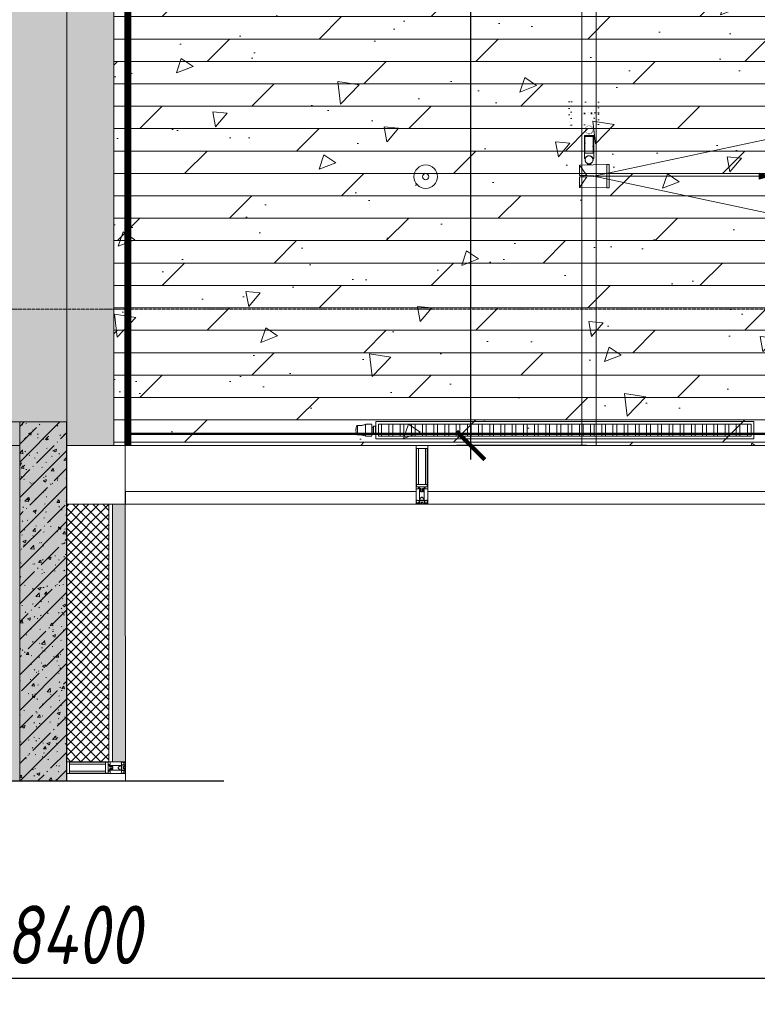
# Model space of a CAD drawing. Header units: millimetres. Extents: x -57162 to 485422, y -209335 to -9481.
# Tile 63 of 256: x 54639 to 57775, y -56015 to -51829. Entities that reach past the tile are written whole.
import ezdxf

# ---------------------------------------------------------------- set-up
doc = ezdxf.new("R2010")
doc.units = ezdxf.units.MM
for name, pattern in [('( Hidden )', [0.375, 0.25, -0.125]), ('-d1-01', [1, 0, -1]), ('-D1d1-15x02', [19, 15, -2, 0, -2]), ('DASHDOT', [25.4, 12.7, -6.35, 0, -6.35]), ('Wipeout_Contour', [1, 0, -1])]:
    doc.linetypes.add(name, pattern=pattern)
doc.layers.get('Defpoints').update_dxf_attribs({"color": 31})
for name, color, linetype, lineweight in [('_0', 7, 'Continuous', 13), ('dim_light', 12, 'Continuous', 9), ('dim_pot', 128, 'Continuous', 9), ('light_pot', 52, 'Continuous', 15), ('meb', 26, 'Continuous', 15), ('Импосты витража', 7, 'Continuous', 5), ('Общие ребра', 7, 'Continuous', 5), ('Оси', 7, 'Continuous', 5), ('Основа _2_', 7, 'Continuous', 5), ('Панели витража', 7, 'Continuous', 5), ('Перекрытия', 7, 'Continuous', 5), ('Стены', 7, 'Continuous', 5), ('Термическая_воздушная прослойка _3_', 7, 'Continuous', 5), ('Элементы узлов', 7, 'Continuous', 5)]:
    doc.layers.add(name, color=color, linetype=linetype, lineweight=lineweight)
for name, color, linetype, lineweight, true_color in [('_Разделитель помещений_', 7, '-d1-01', 5, 0x0080c0), ('dim_razv', 7, 'DASHDOT', 9, 0x183018), ('pol', 7, 'Continuous', 15, 0x55666d), ('pot sh', 7, 'Continuous', 15, 0x261e3e)]:
    doc.layers.add(name, color=color, linetype=linetype, lineweight=lineweight, true_color=true_color)
doc.styles.add('fl_iso paper', font='isocpeur.ttf', dxfattribs={"width": 0.8, "oblique": 10})
doc.linetypes.add('пути', pattern='A,0.15,[130,ltypeshp.shx,S=0.25,R=0,X=0,Y=0],0.15', length=0.3)
doc.dimstyles.new('In tre 1_100', dxfattribs={"dimscale": 100, "dimtxt": 2.5, "dimasz": 2, "dimexe": 1, "dimexo": 0.7, "dimgap": 0.6, "dimtad": 1, "dimdec": 0, "dimrnd": 5, "dimzin": 0, "dimdsep": 46, "dimtxsty": 'fl_iso paper', "dimblk": 'ARCHTICK', "dimcen": 0, "dimdle": 1, "dimadec": 0, "dimazin": 0, "dimtfac": 1, "dimtdec": 0, "dimtofl": 0, "dimtmove": 1, "dimatfit": 3, "dimldrblk": 'DOT', "dimfxl": 40, "dimtfillclr": 256, "dimtolj": 1, "dimtzin": 0, "dimarcsym": 1})
doc.dimstyles.new('In tre 1_75', dxfattribs={"dimtxt": 220, "dimasz": 120, "dimexe": 60, "dimexo": 10, "dimgap": 50, "dimtad": 1, "dimdec": 0, "dimrnd": 5, "dimzin": 0, "dimdsep": 46, "dimtxsty": 'fl_iso paper', "dimblk": 'ARCHTICK', "dimcen": 0, "dimdle": 60, "dimadec": 0, "dimazin": 0, "dimtfac": 1, "dimtdec": 0, "dimtofl": 0, "dimtmove": 1, "dimatfit": 1, "dimfxl": 1, "dimtfill": 1, "dimtolj": 1, "dimtzin": 0, "dimarcsym": 1})
pattern_1 = [(45, (38310.4, -126387.46), (-75.43415, 75.43415), [106.68, -17.78, 3.556, -17.78]), (45, (38310.4, -126312.08), (-75.43415, 75.43415), []), (50, (38310.4, -126387.46), (127.52922, -11.15758), [13.335, -146.685]), (355, (38310.4, -126387.46), (-24.66966, 133.74002), [10.668, -117.348]), (100.451, (38321.03, -126388.39), (102.85973, 122.58178), [11.333, -124.663]), (46.184, (38310.4, -126351.9), (189.75516, -29.43036), [20.002, -220.027]), (96.636, (38326.21, -126354.36), (166.1822, 173.1996), [17, -186.995]), (351.184, (38310.4, -126351.9), (166.18393, 173.19757), [16.002, -176.022]), (21, (38328.18, -126360.79), (106.13027, -71.58603), [13.335, -146.685]), (326, (38328.18, -126360.8), (43.26188, 128.93175), [10.668, -117.348]), (71.451, (38337.02, -126366.76), (149.39198, 57.34505), [11.333, -124.663]), (37.5, (38310.4, -126387.464), (2.162228, 59.188357), [3.353, -112.573, 3.353, -115.773, -117.793]), (37.5, (38310.4, -126387.464), (2.162228, 59.188357), [-235.052, 3.353, -114.44]), (7.5, (38310.4, -126387.464), (46.773857, 70.12615), [3.353, -64.567, 3.353, -109.906, -44.894]), (7.5, (38310.4, -126387.464), (46.773857, 70.12615), [-181.178, 3.353, -41.542]), (327.5, (38270.75, -126387.464), (94.91367, -4.010093), [3.353, -41.097, 3.353, -135.331, -184.023]), (327.5, (38270.75, -126387.464), (94.91367, -4.010093), [-183.134, 3.353, -180.67]), (317.5, (38252.97, -126387.46), (103.69057, 17.79882), [3.353, -54.432, 3.353, -88.748, -130.683]), (317.5, (38252.97, -126387.46), (103.69057, 17.79882), [-149.885, 3.353, -127.33])]

# ---------------------------------------------------------------- blocks, each defined once
blk = doc.blocks.new('Quad Corner Mullion - Q_0_250_-125-5070645-50_AS_Plan_L01_1 корпус_Маркировочный - зависимый 1')
at = {"layer": 'Импосты витража', "lineweight": 9}
for p, q in [((0, 0), (250, 0)), ((0, -250), (0, 0)), ((250, 0), (250, -250)), ((250, -250), (0, -250))]:
    blk.add_line(p, q, dxfattribs=at)
blk = doc.blocks.new('Rectangular Mullion - R_StandardFrame_50Wx250H-8117915-50_AS_Plan_L01_1 корпус_Маркировочный - зависимый 1')
at = {"layer": 'Импосты витража'}
for p, q in [((16777.8, 72498.4), (16528.7, 72498.4)), ((16528.7, 72498.4), (16777.8, 72498.4)), ((16777.9, 71378.4), (16777.8, 72498.4)), ((16777.8, 72498.4), (16777.9, 71378.4))]:
    blk.add_line(p, q, dxfattribs=at)
blk = doc.blocks.new('Rectangular Mullion - 50Wx250H-2623690-50_AS_Plan_L01_1 корпус_Маркировочный - зависимый 1')
at = {"layer": 'Элементы узлов'}
for p, q in [((-25, 65.2), (-25, 250)), ((-25, 250), (0, 250)), ((-23, 237.3), (0, 237.3)), ((-23, 237.3), (-23, 73.6)), ((-14.9, 84), (-14.9, 237.3)), ((25, 250), (0, 250)), ((23, 237.3), (0, 237.3)), ((14.9, 84), (14.9, 237.3)), ((23, 237.3), (23, 73.6)), ((25, 65.2), (25, 250)), ((0, 84), (-23, 84)), ((0, 84), (23, 84)), ((-14, 65.2), (-25, 65.2)), ((-0.5, 73.6), (-23, 73.6)), ((-14, 71.3), (-14, 65.2)), ((-10, 71.3), (-14, 71.3)), ((-10, 53), (-10, 71.3)), ((-8.7, 53), (-10, 53)), ((-10, 53), (-10, 17)), ((-8.7, 53), (-7, 54.7)), ((-7, 65.2), (-5.9, 67.3)), ((-7, 65.2), (-7, 54.7)), ((-4.1, 67.3), (-5.9, 67.3)), ((-4.1, 67.3), (-2.9, 65.1)), ((-2.9, 65.1), (-2.9, 54.6)), ((-1.3, 53), (-2.9, 54.6)), ((0, 53), (-1.3, 53)), ((0, 53), (1.3, 53)), ((0.5, 73.6), (23, 73.6)), ((1.3, 53), (2.9, 54.6)), ((4.1, 67.3), (2.9, 65.1)), ((2.9, 65.1), (2.9, 54.6)), ((4.1, 67.3), (5.9, 67.3)), ((7, 65.2), (5.9, 67.3)), ((7, 65.2), (7, 54.7)), ((8.7, 53), (7, 54.7)), ((8.7, 53), (10, 53)), ((10, 71.3), (14, 71.3)), ((10, 53), (10, 71.3)), ((10, 53), (10, 17)), ((14, 71.3), (14, 65.2)), ((14, 65.2), (25, 65.2)), ((-23.8, 14.6), (-25, 14.2)), ((-25, 0), (-25, 14.2)), ((-22.3, 17), (-23.8, 17)), ((-23.8, 17), (-23.8, 14.6)), ((-22.5, 10.6), (-23.8, 14.6)), ((-22.5, 10.6), (-23.7, 9.9)), ((-23.7, 1.3), (-23.7, 9.9)), ((-23.7, 1.3), (-11.8, 1.3)), ((-23.2, 10.2), (-22.5, 8)), ((-22.5, 8), (-22.5, 4.5)), ((-21.3, 4.5), (-22.5, 4.5)), ((-22.3, 17), (-22.3, 16)), ((-22.3, 16), (-21.3, 16)), ((-19, 17.6), (-21.3, 16)), ((-21.3, 4.5), (-21.3, 6.5)), ((-21.3, 6.5), (-14.2, 6.5)), ((-18.4, 16.6), (-19, 17.6)), ((-7.4, 16.6), (-18.4, 16.6)), ((-14.2, 6.5), (-14.2, 4.5)), ((-13.2, 4.5), (-14.2, 4.5)), ((-13.2, 4.5), (-12.2, 7.2)), ((-12.7, 7.6), (-11.3, 11.4)), ((-12.7, 7.6), (-11.8, 6.9)), ((-12.2, 9), (-12.2, 14.8)), ((-12.2, 14.8), (0, 14.8)), ((-11.8, 1.3), (-11.8, 6.9)), ((-10.5, 11.2), (-11.3, 11.4)), ((-10.5, 1.5), (-10.5, 11.2)), ((-4.8, 1.5), (-10.5, 1.5)), ((-10, 17), (-7.5, 17)), ((-8.5, 23), (-1.5, 30)), ((-8.5, 18.5), (-8.5, 23)), ((-7.5, 18.5), (-8.5, 18.5)), ((-7.5, 17), (-7.5, 18.5)), ((-7.4, 18), (-7.4, 16.6)), ((-2.6, 18), (-7.4, 18)), ((0, 8), (-4.8, 8)), ((-4.8, 1.5), (-4.8, 8)), ((-2.6, 18), (-2.6, 16.8)), ((-2.6, 16.8), (0, 16.8)), ((-1.5, 30), (0, 30)), ((1.5, 30), (0, 30)), ((2.6, 16.8), (0, 16.8)), ((0, 14.8), (0, 16.8)), ((0, 14.8), (0, 16.8)), ((12.2, 14.8), (0, 14.8)), ((0, 0), (0, 8)), ((0, 8), (4.8, 8)), ((0, 0), (0, 8)), ((8.5, 23), (1.5, 30)), ((2.6, 18), (2.6, 16.8)), ((2.6, 18), (7.4, 18)), ((4.8, 1.5), (4.8, 8)), ((4.8, 1.5), (10.5, 1.5)), ((7.4, 18), (7.4, 16.6)), ((7.4, 16.6), (18.4, 16.6)), ((7.5, 18.5), (8.5, 18.5)), ((7.5, 17), (7.5, 18.5)), ((10, 17), (7.5, 17)), ((8.5, 18.5), (8.5, 23)), ((10.5, 11.2), (11.3, 11.4)), ((10.5, 1.5), (10.5, 11.2)), ((12.7, 7.6), (11.3, 11.4)), ((12.7, 7.6), (11.8, 6.9)), ((11.8, 1.3), (11.8, 6.9)), ((23.7, 1.3), (11.8, 1.3)), ((12.2, 9), (12.2, 14.8)), ((13.2, 4.5), (12.2, 7.2)), ((13.2, 4.5), (14.2, 4.5)), ((21.3, 6.5), (14.2, 6.5)), ((14.2, 6.5), (14.2, 4.5)), ((18.4, 16.6), (19, 17.6)), ((19, 17.6), (21.3, 16)), ((22.3, 16), (21.3, 16)), ((21.3, 4.5), (21.3, 6.5)), ((21.3, 4.5), (22.5, 4.5)), ((22.3, 17), (22.3, 16)), ((22.3, 17), (23.8, 17)), ((22.5, 10.6), (23.8, 14.6)), ((22.5, 10.6), (23.7, 9.9)), ((23.2, 10.2), (22.5, 8)), ((22.5, 8), (22.5, 4.5)), ((23.7, 1.3), (23.7, 9.9)), ((23.8, 17), (23.8, 14.6)), ((23.8, 14.6), (25, 14.2)), ((25, 0), (25, 14.2)), ((-25, 0), (0, 0)), ((25, 0), (0, 0))]:
    blk.add_line(p, q, dxfattribs=at)
for centre, start, end in [((-0.5, 73.1), 360, 90), ((0.5, 73.1), 90, 180)]:
    blk.add_arc(centre, 0.5, start, end, dxfattribs=at)
blk = doc.blocks.new('Rectangular Mullion - R_StandardFrame_50Wx250H-V64-50_AS_Plan_L01_1 корпус_Маркировочный - зависимый 1')
at = {"layer": 'Импосты витража', "lineweight": 9}
for p, q in [((-25, -250), (-25, 0)), ((-25, 0), (25, 0)), ((25, 0), (25, -250)), ((25, -250), (-25, -250))]:
    blk.add_line(p, q, dxfattribs=at)
blk = doc.blocks.new('System Panel - A_PAN_Glass-7698232-50_AS_Plan_L01_1 корпус_Маркировочный - зависимый 1')
at = {"layer": 'Панели витража'}
for p, q in [((617.9, 55), (-617.9, 55)), ((-617.9, 55), (-617.9, 0)), ((-617.9, 0), (-617.9, 55)), ((617.9, 0), (617.9, 55)), ((617.9, 55), (617.9, 0)), ((-617.9, 0), (617.9, 0))]:
    blk.add_line(p, q, dxfattribs=at)
blk = doc.blocks.new('System Panel - A_PAN_Glass-7698233-50_AS_Plan_L01_1 корпус_Маркировочный - зависимый 1')
at = {"layer": 'Панели витража'}
for p, q in [((1005, 55), (-1005, 55)), ((-1005, 55), (-1005, 0)), ((-1005, 0), (-1005, 55)), ((1005, 0), (1005, 55)), ((1005, 55), (1005, 0)), ((-1005, 0), (1005, 0))]:
    blk.add_line(p, q, dxfattribs=at)
blk = doc.blocks.new('Rectangular Mullion - R_StandardFrame_50Wx250H-7698221-50_AS_Plan_L01_1 корпус_Маркировочный - зависимый 1')
at = {"layer": 'Импосты витража'}
for p, q in [((-25, 0), (-25, -250)), ((25, 0), (-25, 0)), ((25, -250), (25, 0)), ((-25, -250), (25, -250))]:
    blk.add_line(p, q, dxfattribs=at)
blk = doc.blocks.new('Rectangular Mullion - R_StandardFrame_50Wx250H-5005163-50_AS_Plan_L01_1 корпус_Маркировочный - зависимый 1')
at = {"layer": 'Импосты витража'}
for p, q in [((18063.7, 72498.4), (18063.7, 72748.4)), ((18063.7, 72748.4), (18063.7, 72498.4)), ((18063.7, 72748.4), (20073.7, 72748.4)), ((18063.7, 72748.4), (20073.7, 72748.4)), ((20073.7, 72498.4), (20073.7, 72748.4)), ((20073.7, 72748.4), (20073.7, 72498.4)), ((20073.7, 72498.4), (18063.7, 72498.4)), ((18063.7, 72498.4), (20073.7, 72498.4))]:
    blk.add_line(p, q, dxfattribs=at)
blk = doc.blocks.new('Rectangular Mullion - R_StandardFrame_50Wx250H-6846296-50_AS_Plan_L01_1 корпус_Маркировочный - зависимый 1')
at = {"layer": 'Импосты витража'}
for p, q in [((16777.8, 72498.4), (16777.8, 72748.4)), ((16777.8, 72748.4), (16777.8, 72498.4)), ((16777.8, 72748.4), (18013.7, 72748.4)), ((16777.8, 72748.4), (18013.7, 72748.4)), ((18013.7, 72498.4), (18013.7, 72748.4)), ((18013.7, 72748.4), (18013.7, 72498.4)), ((18013.7, 72498.4), (16777.8, 72498.4)), ((16777.8, 72498.4), (18013.7, 72498.4))]:
    blk.add_line(p, q, dxfattribs=at)
blk = doc.blocks.new('Rectangular Mullion - R_StandardFrame_50Wx250H-7698227-50_AS_Plan_L01_1 корпус_Маркировочный - зависимый 1')
at = {"layer": 'Импосты витража', "lineweight": 9}
for p, q in [((-25, -250), (-25, 0)), ((-25, 0), (25, 0)), ((25, 0), (25, -250)), ((25, -250), (-25, -250))]:
    blk.add_line(p, q, dxfattribs=at)
blk = doc.blocks.new('Rectangular Mullion - R_StandardFrame_50Wx250H-4602331-50_AS_Plan_L01_1 корпус_Маркировочный - зависимый 1')
at = {"layer": 'Импосты витража'}
for p, q in [((16777.9, 71321), (16777.9, 71378.4)), ((16777.9, 71378.4), (16777.9, 71321))]:
    blk.add_line(p, q, dxfattribs=at)
blk = doc.blocks.new('_ArchTick')
at = {"color": 0, "linetype": 'ByBlock', "lineweight": 9, "const_width": 0.15}
blk.add_lwpolyline([(-0.5, -0.5), (0.5, 0.5)], dxfattribs=at)
blk = doc.blocks.new('*D429')
at = {"layer": 'Defpoints', "color": 0, "transparency": 16777216}
for p in [(50669.1, -55798.2), (59069.1, -55798.2), (59069.1, -55904.3)]:
    blk.add_point(p, dxfattribs=at)
at = {"layer": 'Оси', "color": 0, "lineweight": -2, "transparency": 16777216}
for p, q in [((50669.1, -55868.2), (50669.1, -56004.3)), ((59069.1, -55868.2), (59069.1, -56004.3)), ((50569.1, -55904.3), (59169.1, -55904.3))]:
    blk.add_line(p, q, dxfattribs=at)
at = {"layer": 'Оси', "color": 0, "lineweight": -2, "transparency": 16777216, "xscale": 200, "yscale": 200, "zscale": 200, "rotation": 180}
blk.add_blockref('_ArchTick', (50669.1, -55904.3), dxfattribs=at)
at = {"layer": 'Оси', "color": 0, "lineweight": -2, "transparency": 16777216, "xscale": 200, "yscale": 200, "zscale": 200}
blk.add_blockref('_ArchTick', (59069.1, -55904.3), dxfattribs=at)
at = {"layer": 'Оси', "color": 0, "transparency": 16777216, "insert": (54869.1, -55719.3), "char_height": 250, "attachment_point": 5, "style": 'fl_iso paper'}
blk.add_mtext('\\A1;8400', dxfattribs=at)
blk = doc.blocks.new('_DOT')
at = {"color": 0, "linetype": 'ByBlock'}
blk.add_line((-0.5, 0), (-1, 0), dxfattribs=at)
at = {"color": 0, "linetype": 'ByBlock', "const_width": 0.5}
blk.add_lwpolyline([(-0.25, 0, 1), (0.25, 0, 1)], format="xyb", close=True, dxfattribs=at)
blk = doc.blocks.new('*U405')
at = {"layer": 'light_pot', "linetype": 'Continuous', "lineweight": 18, "true_color": 0x333300}
blk.add_hatch(color=48, dxfattribs=at).paths.add_polyline_path([(770, -93.1), (723.4, -80.6), (723.4, -105.6)])
at = {"layer": 'light_pot', "color": 48, "linetype": 'Continuous', "lineweight": 18, "true_color": 0x333300}
for p, q in [((770, -93.1), (723.4, -80.6)), ((723.4, -105.6), (723.4, -80.6)), ((20, -93.4), (723.4, -93.1)), ((770, -93.1), (723.4, -105.6))]:
    blk.add_line(p, q, dxfattribs=at)
at = {"layer": 'light_pot', "color": 48, "linetype": 'Wipeout_Contour', "lineweight": 0, "ltscale": 27.581187, "true_color": 0x333300}
blk.add_lwpolyline([(-75.5, 123.9), (-75.5, 222.9), (-85, 222.7), (-85, 124.1), (-75.5, 123.9)], dxfattribs=at)
at = {"layer": 'light_pot', "color": 48, "linetype": 'Wipeout_Contour', "lineweight": 0, "ltscale": 54.880114, "true_color": 0x333300}
blk.add_lwpolyline([(40, 125.9), (40, 170.6), (-20, 171.6), (-20, 175.1), (40, 176.2), (40, 220.9), (-75, 222.9), (-75, 123.9), (40, 125.9)], dxfattribs=at)
at = {"layer": 'light_pot', "color": 48, "linetype": 'Wipeout_Contour', "lineweight": 0, "ltscale": 20.267003, "true_color": 0x333300}
blk.add_lwpolyline([(40, 176.2), (40, 220.9), (10, 175.7), (40, 176.2)], dxfattribs=at)
at = {"layer": 'light_pot', "color": 48, "linetype": 'Wipeout_Contour', "lineweight": 0, "ltscale": 27.795682, "true_color": 0x333300}
blk.add_lwpolyline([(25, 170.8), (25, 175.9), (-20, 175.1), (-20, 171.6), (25, 170.8)], dxfattribs=at)
at = {"layer": 'light_pot', "color": 48, "linetype": 'Wipeout_Contour', "lineweight": 0, "ltscale": 20.878376, "true_color": 0x333300}
blk.add_lwpolyline([(10, 171.1), (40, 125.9), (40, 170.6), (10, 171.1)], dxfattribs=at)
at = {"layer": 'light_pot', "color": 48, "linetype": 'Wipeout_Contour', "lineweight": 0, "ltscale": 149.796586, "true_color": 0x333300}
blk.add_lwpolyline([(-16, 97.9), (-20, 97.9), (-20, 0), (20, 0), (20, 97.9), (16, 97.9), (14.9, 95.5), (13.5, 93.3), (11.7, 91.4), (9.7, 89.8), (7.5, 88.4), (5.1, 87.5), (2.6, 86.9), (0, 86.7), (-2.6, 86.9), (-5.1, 87.5), (-7.5, 88.4), (-9.7, 89.8), (-11.7, 91.4), (-13.5, 93.3), (-14.9, 95.5), (-16, 97.9)], dxfattribs=at)
at = {"layer": 'light_pot', "color": 48, "linetype": 'Wipeout_Contour', "lineweight": 0, "ltscale": 440.919975, "true_color": 0x333300}
blk.add_lwpolyline([(17, 103.7), (16.9, 105.4), (16.7, 107), (16.3, 108.6), (15.7, 110.2), (15, 111.7), (14.1, 113.1), (13.1, 114.5), (12, 115.7), (10.8, 116.8), (9.4, 117.8), (8, 118.7), (6.5, 119.4), (4.9, 120), (3.3, 120.4), (1.7, 120.6), (0, 120.7), (-1.7, 120.6), (-3.3, 120.4), (-4.9, 120), (-6.5, 119.4), (-8, 118.7), (-9.4, 117.8), (-10.8, 116.8), (-12, 115.7), (-13.1, 114.5), (-14.1, 113.1), (-15, 111.7), (-15.7, 110.2), (-16.3, 108.6), (-16.7, 107), (-16.9, 105.4), (-17, 103.7), (-16.9, 102), (-16.7, 100.4), (-16.3, 98.8), (-15.7, 97.2), (-15, 95.7), (-14.1, 94.2), (-13.1, 92.9), (-12, 91.7), (-10.8, 90.5), (-9.4, 89.6), (-8, 88.7), (-6.5, 88), (-4.9, 87.4), (-3.3, 87), (-1.7, 86.8), (0, 86.7), (1.7, 86.8), (3.3, 87), (4.9, 87.4), (6.5, 88), (8, 88.7), (9.4, 89.6), (10.8, 90.5), (12, 91.7), (13.1, 92.9), (14.1, 94.2), (15, 95.7), (15.7, 97.2), (16.3, 98.8), (16.7, 100.4), (16.9, 102), (17, 103.7)], dxfattribs=at)
blk.add_lwpolyline([(17, 103.7), (16.9, 105.4), (16.7, 107), (16.3, 108.6), (15.7, 110.2), (15, 111.7), (14.1, 113.1), (13.1, 114.5), (12, 115.7), (10.8, 116.8), (9.4, 117.8), (8, 118.7), (6.5, 119.4), (4.9, 120), (3.3, 120.4), (1.7, 120.6), (0, 120.7), (-1.7, 120.6), (-3.3, 120.4), (-4.9, 120), (-6.5, 119.4), (-8, 118.7), (-9.4, 117.8), (-10.8, 116.8), (-12, 115.7), (-13.1, 114.5), (-14.1, 113.1), (-15, 111.7), (-15.7, 110.2), (-16.3, 108.6), (-16.7, 107), (-16.9, 105.4), (-17, 103.7), (-16.9, 102), (-16.7, 100.4), (-16.3, 98.8), (-15.7, 97.2), (-15, 95.7), (-14.1, 94.2), (-13.1, 92.9), (-12, 91.7), (-10.8, 90.5), (-9.4, 89.6), (-8, 88.7), (-6.5, 88), (-4.9, 87.4), (-3.3, 87), (-1.7, 86.8), (0, 86.7), (1.7, 86.8), (3.3, 87), (4.9, 87.4), (6.5, 88), (8, 88.7), (9.4, 89.6), (10.8, 90.5), (12, 91.7), (13.1, 92.9), (14.1, 94.2), (15, 95.7), (15.7, 97.2), (16.3, 98.8), (16.7, 100.4), (16.9, 102), (17, 103.7)], dxfattribs=at)
at = {"layer": 'light_pot', "color": 48, "linetype": 'Wipeout_Contour', "lineweight": 0, "ltscale": 87.339052, "true_color": 0x333300}
blk.add_lwpolyline([(7, 119.2), (7, 119.2), (7, 125.3), (-7, 125.1), (-7, 119.2), (-7, 119.2), (-5.3, 119.8), (-3.6, 120.3), (-1.8, 120.6), (0, 120.7), (1.8, 120.6), (3.6, 120.3), (5.3, 119.8), (7, 119.2)], dxfattribs=at)
at = {"layer": 'light_pot', "color": 48, "linetype": 'Continuous', "lineweight": 18, "true_color": 0x333300, "flags": 128}
for points in [[(-16, -17.9), (-20, -17.9), (-20, 80), (20, 80), (20, -17.9), (16, -17.9), (14.9, -15.5), (13.5, -13.3), (11.7, -11.4), (9.7, -9.8), (7.5, -8.4), (5.1, -7.5), (2.6, -6.9), (0, -6.7), (-2.6, -6.9), (-5.1, -7.5), (-7.5, -8.4), (-9.7, -9.8), (-11.7, -11.4), (-13.5, -13.3), (-14.9, -15.5)], [(18, 75), (18, 5), (-18, 5), (-18, 75)], [(18, 75), (18, 5), (-18, 5), (-18, 75)], [(17, -23.7), (16.9, -25.4), (16.7, -27), (16.3, -28.6), (15.7, -30.2), (15, -31.7), (14.1, -33.1), (13.1, -34.5), (12, -35.7), (10.8, -36.8), (9.4, -37.8), (8, -38.7), (6.5, -39.4), (4.9, -40), (3.3, -40.4), (1.7, -40.6), (0, -40.7), (-1.7, -40.6), (-3.3, -40.4), (-4.9, -40), (-6.5, -39.4), (-8, -38.7), (-9.4, -37.8), (-10.8, -36.8), (-12, -35.7), (-13.1, -34.5), (-14.1, -33.1), (-15, -31.7), (-15.7, -30.2), (-16.3, -28.6), (-16.7, -27), (-16.9, -25.4), (-17, -23.7), (-16.9, -22), (-16.7, -20.4), (-16.3, -18.8), (-15.7, -17.2), (-15, -15.7), (-14.1, -14.2), (-13.1, -12.9), (-12, -11.7), (-10.8, -10.5), (-9.4, -9.6), (-8, -8.7), (-6.5, -8), (-4.9, -7.4), (-3.3, -7), (-1.7, -6.8), (0, -6.7), (1.7, -6.8), (3.3, -7), (4.9, -7.4), (6.5, -8), (8, -8.7), (9.4, -9.6), (10.8, -10.5), (12, -11.7), (13.1, -12.9), (14.1, -14.2), (15, -15.7), (15.7, -17.2), (16.3, -18.8), (16.7, -20.4), (16.9, -22)], [(17, -23.7), (16.9, -25.4), (16.7, -27), (16.3, -28.6), (15.7, -30.2), (15, -31.7), (14.1, -33.1), (13.1, -34.5), (12, -35.7), (10.8, -36.8), (9.4, -37.8), (8, -38.7), (6.5, -39.4), (4.9, -40), (3.3, -40.4), (1.7, -40.6), (0, -40.7), (-1.7, -40.6), (-3.3, -40.4), (-4.9, -40), (-6.5, -39.4), (-8, -38.7), (-9.4, -37.8), (-10.8, -36.8), (-12, -35.7), (-13.1, -34.5), (-14.1, -33.1), (-15, -31.7), (-15.7, -30.2), (-16.3, -28.6), (-16.7, -27), (-16.9, -25.4), (-17, -23.7), (-16.9, -22), (-16.7, -20.4), (-16.3, -18.8), (-15.7, -17.2), (-15, -15.7), (-14.1, -14.2), (-13.1, -12.9), (-12, -11.7), (-10.8, -10.5), (-9.4, -9.6), (-8, -8.7), (-6.5, -8), (-4.9, -7.4), (-3.3, -7), (-1.7, -6.8), (0, -6.7), (1.7, -6.8), (3.3, -7), (4.9, -7.4), (6.5, -8), (8, -8.7), (9.4, -9.6), (10.8, -10.5), (12, -11.7), (13.1, -12.9), (14.1, -14.2), (15, -15.7), (15.7, -17.2), (16.3, -18.8), (16.7, -20.4), (16.9, -22)], [(-7, -39.2), (-7, -39.2), (-7, -45.3), (7, -45.1), (7, -39.2), (7, -39.2), (5.3, -39.8), (3.6, -40.3), (1.8, -40.6), (0, -40.7), (-1.8, -40.6), (-3.6, -40.3), (-5.3, -39.8)], [(-40, -45.9), (-40, -90.6), (20, -91.6), (20, -95.1), (-40, -96.2), (-40, -140.9), (75, -142.9), (75, -43.9)], [(-40, -45.9), (-40, -90.6), (20, -91.6), (20, -95.1), (-40, -96.2), (-40, -140.9), (75, -142.9), (75, -43.9)], [(-10, -91.1), (-40, -45.9), (-40, -90.6)], [(-10, -91.1), (-40, -90.6), (-40, -45.9)], [(75.5, -43.9), (75.5, -142.9), (85, -142.7), (85, -44)], [(75.5, -43.9), (85, -44), (85, -142.7), (75.5, -142.9)], [(-40, -96.2), (-40, -140.9), (-10, -95.7)], [(-40, -96.2), (-10, -95.7), (-40, -140.9)], [(-25, -90.9), (-25, -95.9), (20, -95.1), (20, -91.6)], [(-25, -90.9), (-25, -95.9), (20, -95.1), (20, -91.6)]]:
    blk.add_lwpolyline(points, close=True, dxfattribs=at)
for points in [[(-16, -17.9, -0.31502), (0, -6.7, -0.31502), (16, -17.9), (20, -17.9), (20, 80), (-20, 80), (-20, -17.9)], [(753.6, 62.8), (20, -93.4), (753.7, -249.1, 0.105104)], [(-7, -39.2, 0.214789), (7, -39.2), (7, -39.2), (7, -45.1), (-7, -45.3), (-7, -39.2)]]:
    blk.add_lwpolyline(points, format="xyb", close=True, dxfattribs=at)
at = {"layer": 'light_pot', "color": 48, "linetype": 'Wipeout_Contour', "lineweight": 0, "ltscale": 27.398732, "true_color": 0x333300}
blk.add_lwpolyline([(18, 5), (18, 75), (-18, 75), (-18, 5), (18, 5)], dxfattribs=at)
blk = doc.blocks.new('*D468')
at = {"layer": 'Defpoints', "color": 0, "transparency": 16777216}
for p in [(57028.6, -45289.1), (56556.3, -53639.1), (57059.2, -53639.1)]:
    blk.add_point(p, dxfattribs=at)
at = {"layer": 'dim_light', "color": 0, "lineweight": -2, "transparency": 16777216}
for p, q in [((56556.3, -45229.1), (56556.3, -53699.1)), ((57018.6, -45289.1), (56496.3, -45289.1)), ((57049.2, -53639.1), (56496.3, -53639.1))]:
    blk.add_line(p, q, dxfattribs=at)
at = {"layer": 'dim_light', "color": 0, "lineweight": -2, "transparency": 16777216, "xscale": 120, "yscale": 120, "zscale": 120}
for p, rotation in [((56556.3, -45289.1), 90), ((56556.3, -53639.1), 270)]:
    blk.add_blockref('_ArchTick', p, dxfattribs=dict(at, rotation=rotation))
at = {"layer": 'dim_light', "color": 0, "transparency": 16777216, "insert": (56396.3, -49464.1), "char_height": 220, "attachment_point": 5, "rotation": 90, "style": 'fl_iso paper', "bg_fill": 3, "box_fill_scale": 1.1, "bg_fill_color": 256, "bg_fill_true_color": 13158600, "bg_fill_transparency": 0}
blk.add_mtext('\\A1;8350', dxfattribs=at)

msp = doc.modelspace()

# ---------------------------------------------------------------- hatches: boundary and pattern name
at = {"layer": '_0', "transparency": 33554534}
h = msp.add_hatch(color=252, dxfattribs=at)
h.dxf.hatch_style = 1
h.paths.add_polyline_path([(54838.3, -55066.4), (54838.3, -53539.1), (54839.1, -53539.1), (54839.1, -45289.1), (43529.1, -45289.1), (43529.1, -45939.1), (42329.1, -45939.1), (42329.1, -39089.1), (48929.1, -39089.1), (48929.1, -34089.1), (45929.1, -34089.1), (45929.1, -34989.1), (42329.1, -34989.1), (42329.1, -31389.1), (43529.1, -31389.1), (43529.1, -32039.1), (61679.1, -32039.1), (61679.1, -31389.1), (65429.1, -31389.1), (65429.1, -25809.1), (64629.1, -25809.1), (64628, -16455.3), (42329.1, -20346.8), (42329.1, -23689.1), (39113.8, -23689.1), (39113.8, -38949.4), (38510.1, -39159.5), (39637.2, -39238.3), (39113.8, -39438.3), (39113.8, -55066.4), (47923.6, -55066.4), (48133.7, -55670.1), (48212.5, -54543), (48412.6, -55066.4)])
h.paths.add_polyline_path([(56629.1, -37129.1), (68119.1, -37129.1), (68119.1, -40169.1), (56629.1, -40169.1)])
at = {"layer": 'pol'}
h = msp.add_hatch(dxfattribs=at)
h.set_pattern_fill('DOLMIT', color=256, scale=15)
h.paths.add_polyline_path([(55039.1, -53639.1), (55039.1, -46189.1), (55539.1, -46189.1), (55539.1, -45289.1), (61679.1, -45289.1), (61679.1, -45939.1), (62279.1, -45939.1), (62279.1, -53639.1), (59429.1, -53639.1), (59429.1, -52639.1), (58429.1, -52639.1), (58429.1, -53639.1)])
at = {"layer": 'pot sh', "linetype": 'ByBlock', "lineweight": 0, "true_color": 0x878581}
h = msp.add_hatch(dxfattribs=at)
h.set_pattern_fill('AR-CONC', color=252, scale=4, angle=180)
h.paths.add_polyline_path([(55039.1, -53639.1), (55039.1, -46189.1), (55539.1, -46189.1), (55539.1, -45289.1), (61679.1, -45289.1), (61679.1, -45939.1), (62279.1, -45939.1), (62279.1, -53639.1), (59429.1, -53639.1), (59429.1, -52639.1), (58429.1, -52639.1), (58429.1, -53639.1)])
at = {"layer": 'Стены'}
h = msp.add_hatch(dxfattribs=at)
h.set_pattern_fill('FP_1', color=256, style=0, pattern_type=2)
h.set_pattern_definition(pattern_1)
h.paths.add_polyline_path([(55039.1, -53639.1), (55039.1, -45289.1), (54839.1, -45289.1), (54839.1, -53639.1)])
h = msp.add_hatch(dxfattribs=at)
h.set_pattern_fill('FP_1', color=256, style=0, pattern_type=2)
h.set_pattern_definition(pattern_1)
h.paths.add_polyline_path([(54839.1, -55066.4), (54838.2, -53539.1), (54639.1, -53539.1), (54639.1, -55066.4), (54666.2, -55066.4)])
h = msp.add_hatch(dxfattribs=at)
h.set_pattern_fill('FP_5', color=256, style=0, pattern_type=2)
h.set_pattern_definition([(45, (38310.4, -126387.464), (-21.213203, 21.213203), []), (135, (38310.4, -126387.464), (-21.213203, -21.213203), [])])
h.paths.add_polyline_path([(54839.1, -54984.1), (55018.3, -54984.1), (55018.2, -53889.1), (54839.1, -53889.1), (54839.1, -54419.9)])
at = {"layer": 'Стены', "true_color": 0xeff9fa}
msp.add_hatch(color=7, dxfattribs=at).paths.add_polyline_path([(55033.3, -54984.1), (55088.3, -54984.1), (55088.2, -53889.1), (55033.2, -53889.1), (55033.3, -54614.3)])

# ---------------------------------------------------------------- linework, layer by layer
msp.add_lwpolyline([(55507.4, -55066.4), (48412.6, -55066.4), (48212.5, -54543), (48133.7, -55670.1), (47923.6, -55066.4), (38373.4, -55066.4)])
at = {"layer": '_0'}
msp.add_lwpolyline([(39113.8, -55066.4), (47923.6, -55066.4), (48133.7, -55670.1), (48212.5, -54543), (48412.6, -55066.4), (54838.3, -55066.4), (54838.3, -53539.1), (54839.1, -53539.1), (54839.1, -45289.1), (43529.1, -45289.1), (43529.1, -45939.1), (42329.1, -45939.1)], dxfattribs=at)
at = {"layer": '_Разделитель помещений_'}
for q in [(54839.1, -45289.1), (58429.1, -53639.1)]:
    msp.add_line((54839.1, -53639.1), q, dxfattribs=at)
at = {"layer": 'light_pot', "flags": 128}
msp.add_lwpolyline([(57089.6, -45289.1), (57089.7, -53639.1), (57028.7, -53639.1), (57028.6, -45289.1)], close=True, dxfattribs=at)
at = {"layer": 'meb'}
for p, q in [((56084.6, -53554.1), (56075.6, -53554.1)), ((56075.6, -53554.1), (56075.6, -53574.1)), ((56075.6, -53574.1), (56075.6, -53594.1)), ((56109.6, -53550.8), (56109.6, -53574.1)), ((56109.6, -53574.1), (56109.6, -53597.4)), ((56135.6, -53548.6), (56117.6, -53548.6)), ((56135.6, -53549.8), (56135.6, -53574.1)), ((56141.6, -53561.6), (56135.6, -53561.6)), ((56135.6, -53574.1), (56135.6, -53598.3)), ((56143.6, -53557.6), (56141.6, -53559.6)), ((56141.6, -53560.6), (56141.6, -53574.1)), ((56141.6, -53570.1), (56141.6, -53561.6)), ((56141.6, -53574.1), (56141.6, -53587.6)), ((56141.6, -53586.6), (56141.6, -53578)), ((56151.6, -53557.6), (56143.6, -53557.6)), ((56143.6, -53557.6), (56143.6, -53574.1)), ((56143.6, -53574.1), (56143.6, -53590.6)), ((56152.6, -53558.6), (56151.6, -53557.6)), ((56151.6, -53557.6), (56151.6, -53574.1)), ((56151.6, -53574.1), (56151.6, -53590.6)), ((56075.6, -53594.1), (56084.6, -53594.1)), ((56117.6, -53599.6), (56135.6, -53599.6)), ((56135.6, -53586.6), (56141.6, -53586.6)), ((56141.6, -53588.6), (56143.6, -53590.6)), ((56143.6, -53590.6), (56151.6, -53590.6)), ((56151.6, -53590.6), (56152.6, -53589.6))]:
    msp.add_line(p, q, dxfattribs=at)
at = {"layer": 'meb', "flags": 128}
for points in [[(56068.6, -53574.1), (56068.7, -53572.1), (56068.8, -53570.1), (56069, -53568.1), (56069.3, -53566.1), (56069.6, -53564.1), (56070.1, -53562.2), (56070.6, -53560.3), (56071.2, -53558.3), (56071.6, -53557)], [(56071.6, -53591.1), (56071, -53589.2), (56070.4, -53587.3), (56069.9, -53585.4), (56069.5, -53583.4), (56069.2, -53581.5), (56068.9, -53579.5), (56068.7, -53577.5), (56068.6, -53575.5), (56068.6, -53574.1)], [(56071.6, -53557), (56071.7, -53556.8), (56071.8, -53556.7), (56071.8, -53556.5), (56071.9, -53556.4), (56072, -53556.2), (56072.1, -53556.1), (56072.2, -53555.9), (56072.3, -53555.8), (56072.4, -53555.6), (56072.5, -53555.5), (56072.7, -53555.4), (56072.8, -53555.2), (56072.9, -53555.1), (56073.1, -53555), (56073.2, -53554.9), (56073.4, -53554.8), (56073.5, -53554.7), (56073.7, -53554.6), (56073.8, -53554.5), (56074, -53554.5), (56074.2, -53554.4), (56074.3, -53554.3), (56074.5, -53554.3), (56074.7, -53554.2), (56074.8, -53554.2), (56075, -53554.1), (56075.2, -53554.1), (56075.4, -53554.1), (56075.5, -53554.1), (56075.6, -53554.1)], [(56084.6, -53554.1), (56087.5, -53554), (56090.3, -53553.8), (56093.2, -53553.6), (56096, -53553.2), (56098.9, -53552.6), (56101.7, -53552), (56104.4, -53551.3), (56107.2, -53550.4), (56109.6, -53549.6)], [(56109.6, -53549.6), (56110.9, -53549.3), (56112.2, -53549), (56113.4, -53548.8), (56114.7, -53548.7), (56116, -53548.6), (56117.3, -53548.6), (56117.6, -53548.6)], [(56075.6, -53594.1), (56075.4, -53594.1), (56075.3, -53594), (56075.1, -53594), (56074.9, -53594), (56074.7, -53593.9), (56074.6, -53593.9), (56074.4, -53593.8), (56074.2, -53593.8), (56074.1, -53593.7), (56073.9, -53593.6), (56073.7, -53593.6), (56073.6, -53593.5), (56073.4, -53593.4), (56073.3, -53593.3), (56073.1, -53593.2), (56073, -53593.1), (56072.9, -53593), (56072.7, -53592.8), (56072.6, -53592.7), (56072.5, -53592.6), (56072.4, -53592.4), (56072.3, -53592.3), (56072.1, -53592.2), (56072, -53592), (56072, -53591.8), (56071.9, -53591.7), (56071.8, -53591.5), (56071.7, -53591.4), (56071.6, -53591.2), (56071.6, -53591.1)], [(56109.6, -53598.6), (56106.9, -53597.6), (56104.2, -53596.8), (56101.4, -53596.1), (56098.6, -53595.4), (56095.8, -53594.9), (56092.9, -53594.6), (56090.1, -53594.3), (56087.2, -53594.1), (56084.6, -53594.1)], [(56117.6, -53599.6), (56116.3, -53599.5), (56115, -53599.5), (56113.7, -53599.3), (56112.4, -53599.2), (56111.2, -53598.9), (56109.9, -53598.6), (56109.6, -53598.6)]]:
    msp.add_lwpolyline(points, dxfattribs=at)
at = {"layer": 'Общие ребра'}
for p, q in [((54839.1, -53539.1), (54839.1, -53639.1)), ((55018.2, -53889.1), (55018.3, -54984.1)), ((55033.2, -53889.1), (55033.3, -54984.1))]:
    msp.add_line(p, q, dxfattribs=at)
at = {"layer": 'Оси', "linetype": '-D1d1-15x02'}
msp.add_line((37481.4, -53059.1), (73474.1, -53059.1), dxfattribs=at)
at = {"layer": 'Основа _2_', "lineweight": 9}
for p, q in [((54839.1, -45289.1), (54839.1, -53539.1)), ((55039.1, -53539.1), (55039.1, -46189.1)), ((55039.1, -46189.1), (55039.1, -53639.1)), ((54839.1, -53539.1), (54639.1, -53539.1)), ((54839.1, -53539.1), (54639.1, -53539.1)), ((54639.1, -53539.1), (54639.1, -53639.1)), ((55039.1, -53639.1), (55039.1, -53539.1)), ((54639.1, -53639.1), (54639.1, -55066.4)), ((54839.1, -53639.1), (55039.1, -53639.1)), ((54839.1, -55066.4), (54839.1, -53639.1))]:
    msp.add_line(p, q, dxfattribs=at)
at = {"layer": 'Перекрытия'}
for p, q in [((54839.1, -45289.1), (54839.1, -53639.1)), ((54839.1, -53639.1), (54839.1, -45289.1)), ((54839.1, -53639.1), (54839.1, -45289.1)), ((54839.1, -53239.1), (54839.1, -45289.1)), ((55039.1, -53639.1), (55039.1, -46189.1)), ((55039.1, -46189.1), (55039.1, -53639.1)), ((54839.1, -53239.1), (54839.1, -53639.1)), ((49729.1, -53639.1), (54639.1, -53639.1)), ((54639.1, -53639.1), (49729.1, -53639.1)), ((54639.1, -53639.1), (53229.1, -53639.1)), ((53229.1, -53639.1), (54639.1, -53639.1)), ((54639.1, -53639.1), (54439.1, -53639.1)), ((55039.1, -53639.1), (54839.1, -53639.1))]:
    msp.add_line(p, q, dxfattribs=at)
at = {"layer": 'Стены'}
msp.add_line((54439.1, -53639.1), (54639.1, -53639.1), dxfattribs=at)
at = {"layer": 'Термическая_воздушная прослойка _3_'}
for p, q in [((54639.1, -53539.1), (53229.1, -53539.1)), ((53229.1, -53639.1), (54639.1, -53639.1)), ((55018.2, -53889.1), (54838.2, -53889.1)), ((54838.2, -53889.1), (54838.3, -54984.1)), ((55033.2, -53889.1), (55018.2, -53889.1)), ((54838.3, -54984.1), (55018.3, -54984.1)), ((55018.3, -54984.1), (55033.3, -54984.1))]:
    msp.add_line(p, q, dxfattribs=at)

# ---------------------------------------------------------------- block references
at = {"layer": 'light_pot'}
msp.add_blockref('*U405', (57059.7, -52400.9), dxfattribs=at)
at = {"layer": 'Импосты витража', "lineweight": 5, "extrusion": (0, 0, -1)}
for name, p, rotation in [('Quad Corner Mullion - Q_0_250_-125-5070645-50_AS_Plan_L01_1 корпус_Маркировочный - зависимый 1', (-55088.2, -53889.1), 89.99819157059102), ('Rectangular Mullion - R_StandardFrame_50Wx250H-7698221-50_AS_Plan_L01_1 корпус_Маркировочный - зависимый 1', (-56349.1, -53889.1), 180), ('Rectangular Mullion - R_StandardFrame_50Wx250H-7698227-50_AS_Plan_L01_1 корпус_Маркировочный - зависимый 1', (-56349.1, -53889.1), 180), ('Rectangular Mullion - R_StandardFrame_50Wx250H-V64-50_AS_Plan_L01_1 корпус_Маркировочный - зависимый 1', (-55088.3, -55009.1), 89.99819157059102)]:
    msp.add_blockref(name, p, dxfattribs=dict(at, rotation=rotation))
at = {"layer": 'Импосты витража', "lineweight": 5}
for name, p in [('Rectangular Mullion - R_StandardFrame_50Wx250H-6846296-50_AS_Plan_L01_1 корпус_Маркировочный - зависимый 1', (38310.4, -126387.5)), ('Rectangular Mullion - 50Wx250H-2623690-50_AS_Plan_L01_1 корпус_Маркировочный - зависимый 1', (56349.1, -53889.1)), ('Rectangular Mullion - R_StandardFrame_50Wx250H-5005163-50_AS_Plan_L01_1 корпус_Маркировочный - зависимый 1', (38310.4, -126387.5)), ('Rectangular Mullion - R_StandardFrame_50Wx250H-8117915-50_AS_Plan_L01_1 корпус_Маркировочный - зависимый 1', (38310.4, -126387.5)), ('Rectangular Mullion - R_StandardFrame_50Wx250H-4602331-50_AS_Plan_L01_1 корпус_Маркировочный - зависимый 1', (38310.4, -126387.5))]:
    msp.add_blockref(name, p, dxfattribs=at)
at = {"layer": 'Импосты витража', "lineweight": 5, "rotation": 90.00180842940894}
msp.add_blockref('Rectangular Mullion - 50Wx250H-2623690-50_AS_Plan_L01_1 корпус_Маркировочный - зависимый 1', (55088.3, -55009.1), dxfattribs=at)
at = {"layer": 'Панели витража', "lineweight": 5}
for name, p in [('System Panel - A_PAN_Glass-7698232-50_AS_Plan_L01_1 корпус_Маркировочный - зависимый 1', (55706.2, -53889.1)), ('System Panel - A_PAN_Glass-7698233-50_AS_Plan_L01_1 корпус_Маркировочный - зависимый 1', (57379.1, -53889.1))]:
    msp.add_blockref(name, p, dxfattribs=at)

# ---------------------------------------------------------------- dimensions: what is measured, and where the dimension line sits
at = {"layer": 'Оси'}
dim = msp.add_linear_dim(base=(59069.1, -55904.3), p1=(50669.1, -55798.2), p2=(59069.1, -55798.2), dimstyle='In tre 1_100', dxfattribs=at)
dim.commit()
dim.dimension.update_dxf_attribs({"geometry": '*D429', "text_midpoint": (54869.1, -55719.3)})

# ---------------------------------------------------------------- next in the draw order: dimensions: what is measured, and where the dimension line sits
at = {"layer": 'dim_light'}
dim = msp.add_linear_dim(base=(56556.3, -53639.1), p1=(57028.6, -45289.1), p2=(57059.2, -53639.1), angle=90, dimstyle='In tre 1_75', dxfattribs=at)
dim.commit()
dim.dimension.update_dxf_attribs({"geometry": '*D468', "text_midpoint": (56396.3, -49464.1)})

# ---------------------------------------------------------------- next in the draw order: hatches: boundary and pattern name
at = {"layer": 'meb', "lineweight": 0, "true_color": 0x666666}
h = msp.add_hatch(dxfattribs=at)
h.set_pattern_fill('ANSI32', color=251, scale=5, angle=225)
h.set_pattern_definition([(270, (-40168.195, -125244.42), (47.625, -7e-15), []), (270, (-40184.07, -125260.294), (47.625, -7e-15), [])])
h.paths.add_polyline_path([(56164.5, -53548), (57748.7, -53548), (57748.7, -53600.2), (56164.5, -53600.2)])

# ---------------------------------------------------------------- next in the draw order: linework, layer by layer
at = {"layer": 'dim_light'}
msp.add_lwpolyline([(55039.1, -53639.1), (55039.1, -46189.1), (55539.1, -46189.1), (55539.1, -45289.1), (61679.1, -45289.1), (61679.1, -45939.1), (62279.1, -45939.1), (62279.1, -53639.1), (59429.1, -53639.1), (59429.1, -52639.1), (58429.1, -52639.1), (58429.1, -53639.1)], close=True, dxfattribs=at)
at = {"layer": 'dim_pot', "color": 240, "lineweight": 0, "ltscale": 20, "true_color": 0xed1f24}
for radius in [50, 13.2]:
    msp.add_circle((56365.2, -52496.4), radius, dxfattribs=at)
at = {"layer": 'dim_razv', "color": 152, "linetype": 'пути', "ltscale": 3, "true_color": 0x006edb, "const_width": 10}
msp.add_lwpolyline([(55089.1, -53589.1), (55089.1, -46239.1), (55589.1, -46239.1), (55589.1, -45339.1), (61629.1, -45339.1), (61629.1, -45989.1), (62229.1, -45989.1), (62229.1, -53589.1), (59479.1, -53589.1), (59479.1, -52589.1), (58379.1, -52589.1), (58379.1, -53589.1)], close=True, dxfattribs=at)
at = {"layer": 'meb'}
for points in [[(56153.6, -53537.1), (57759.6, -53537.1), (57759.6, -53611.1), (56153.6, -53611.1)], [(56164.5, -53548), (57748.7, -53548), (57748.7, -53600.2), (56164.5, -53600.2)]]:
    msp.add_lwpolyline(points, close=True, dxfattribs=at)
at = {"layer": 'pol'}
msp.add_lwpolyline([(55039.1, -53639.1), (55039.1, -46189.1), (55539.1, -46189.1), (55539.1, -45289.1), (61679.1, -45289.1), (61679.1, -45939.1), (62279.1, -45939.1), (62279.1, -53639.1), (59429.1, -53639.1), (59429.1, -52639.1), (58429.1, -52639.1), (58429.1, -53639.1)], close=True, dxfattribs=at)
at = {"layer": 'pol', "color": 1, "linetype": '( Hidden )', "ltscale": 10, "true_color": 0xff0000, "const_width": 30}
msp.add_lwpolyline([(55099.1, -53639.1), (55099.1, -46249.1), (55599.1, -46249.1), (55599.1, -45349.1), (58429.1, -45349.1)], dxfattribs=at)
at = {"layer": 'pot sh'}
msp.add_lwpolyline([(55039.1, -53639.1), (55039.1, -46189.1), (55539.1, -46189.1), (55539.1, -45289.1), (61679.1, -45289.1), (61679.1, -45939.1), (62279.1, -45939.1), (62279.1, -53639.1), (59429.1, -53639.1), (59429.1, -52639.1), (58429.1, -52639.1), (58429.1, -53639.1)], close=True, dxfattribs=at)

doc.saveas('drawing.dxf')
